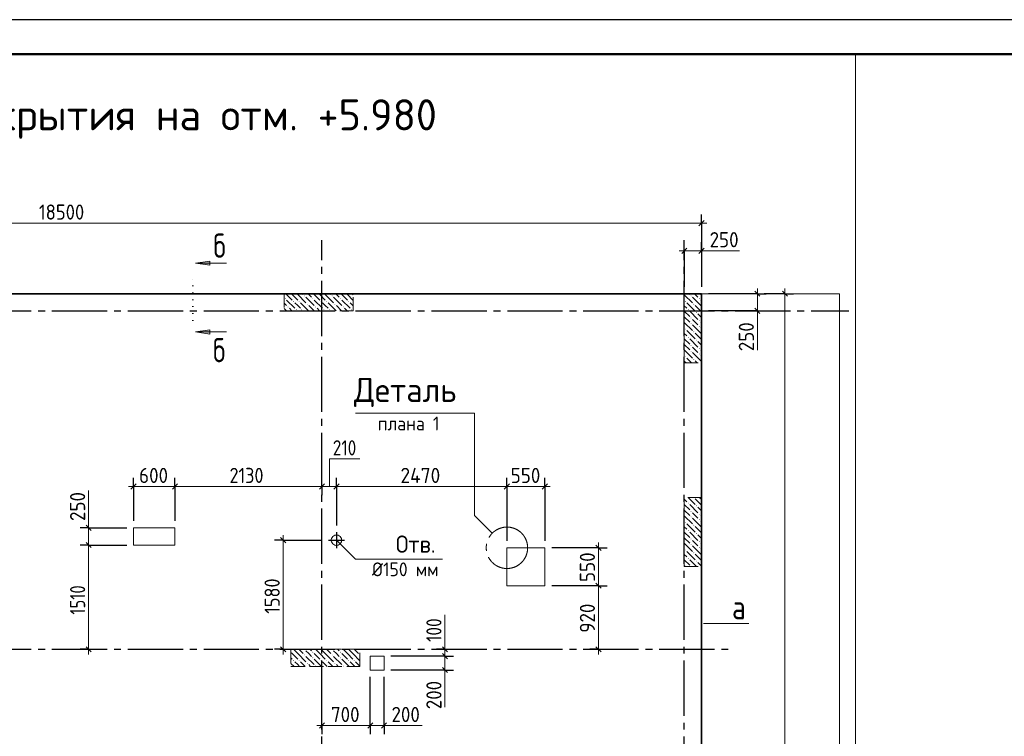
# Model space of a CAD drawing. Header units: millimetres. Extents: x 0 to 59400, y 0 to 42000.
# Tile 5 of 22: x 15433 to 29700, y 31622 to 42000. Entities that reach past the tile are written whole.
import ezdxf

# ---------------------------------------------------------------- set-up
doc = ezdxf.new("R2010")
doc.units = ezdxf.units.MM
for name, pattern in [('______2', [270, 200, -70]), ('______5', [1100, 800, -100, 100, -100]), ('______9', [100, 0, -100])]:
    doc.linetypes.add(name, pattern=pattern)
for name, color, linetype, lineweight in [('Standard', 7, 'Continuous', 25), ('ЖБ Перекрытие верхний уровень', 7, 'Continuous', 18), ('Общий01', 7, 'Continuous', 13), ('Примечания', 7, 'Continuous', 13), ('Размерная линия_ общее', 7, 'Continuous', 13), ('Текст_ общее', 7, 'Continuous', 25)]:
    doc.layers.add(name, color=color, linetype=linetype, lineweight=lineweight)
doc.layers.add('ЖБ Пилон', color=7, linetype='______2', lineweight=13, true_color=0xa0a0a0)
doc.layers.add('Оси', color=7, linetype='______5', lineweight=13, true_color=0x656565)
doc.styles.add('ISOCPEUR', font='txt')

msp = doc.modelspace()

# ---------------------------------------------------------------- hatches: boundary and pattern name
at = {"layer": 'ЖБ Пилон', "linetype": 'Continuous', "lineweight": 18, "transparency": 33554687}
for points in [[(19274, 37960), (19281, 37966), (19287, 37960), (19281, 37953)], [(19554, 38000), (19561, 38006), (19567, 38000), (19561, 37993)], [(19674, 37960), (19681, 37966), (19687, 37960), (19681, 37953)], [(19954, 38000), (19961, 38006), (19967, 38000), (19961, 37993)], [(20074, 37960), (20081, 37966), (20087, 37960), (20081, 37953)], [(25154, 38000), (25161, 38006), (25167, 38000), (25161, 37993)], [(25274, 37960), (25281, 37966), (25287, 37960), (25281, 37953)], [(19314, 37840), (19321, 37846), (19327, 37840), (19321, 37833)], [(19394, 37920), (19401, 37926), (19407, 37920), (19401, 37913)], [(19474, 37920), (19481, 37926), (19487, 37920), (19481, 37913)], [(19594, 37880), (19601, 37886), (19607, 37880), (19601, 37873)], [(19714, 37840), (19721, 37846), (19727, 37840), (19721, 37833)], [(19794, 37920), (19801, 37926), (19807, 37920), (19801, 37913)], [(19874, 37920), (19881, 37926), (19887, 37920), (19881, 37913)], [(19994, 37880), (20001, 37886), (20007, 37880), (20001, 37873)], [(20114, 37840), (20121, 37846), (20127, 37840), (20121, 37833)], [(20194, 37920), (20201, 37926), (20207, 37920), (20201, 37913)], [(25074, 37920), (25081, 37926), (25087, 37920), (25081, 37913)], [(25194, 37880), (25201, 37886), (25207, 37880), (25201, 37873)], [(19434, 37800), (19441, 37806), (19447, 37800), (19441, 37793)], [(19514, 37800), (19521, 37806), (19527, 37800), (19521, 37793)], [(19834, 37800), (19841, 37806), (19847, 37800), (19841, 37793)], [(19914, 37800), (19921, 37806), (19927, 37800), (19921, 37793)], [(20234, 37800), (20241, 37806), (20247, 37800), (20241, 37793)], [(25114, 37800), (25121, 37806), (25127, 37800), (25121, 37793)], [(25154, 37680), (25161, 37686), (25167, 37680), (25161, 37673)], [(25234, 37760), (25241, 37766), (25247, 37760), (25241, 37753)], [(25074, 37520), (25081, 37526), (25087, 37520), (25081, 37513)], [(25154, 37600), (25161, 37606), (25167, 37600), (25161, 37593)], [(25274, 37640), (25281, 37646), (25287, 37640), (25281, 37633)], [(25274, 37560), (25281, 37566), (25287, 37560), (25281, 37553)], [(25114, 37400), (25121, 37406), (25127, 37400), (25121, 37393)], [(25194, 37480), (25201, 37486), (25207, 37480), (25201, 37473)], [(25154, 37280), (25161, 37286), (25167, 37280), (25161, 37273)], [(25234, 37360), (25241, 37366), (25247, 37360), (25241, 37353)], [(25274, 37240), (25281, 37246), (25287, 37240), (25281, 37233)], [(25074, 37120), (25081, 37126), (25087, 37120), (25081, 37113)], [(25154, 37200), (25161, 37206), (25167, 37200), (25161, 37193)], [(25274, 37160), (25281, 37166), (25287, 37160), (25281, 37153)], [(25194, 37080), (25201, 37086), (25207, 37080), (25201, 37073)], [(25114, 35000), (25121, 35006), (25127, 35000), (25121, 34993)], [(25194, 35080), (25197, 35082), (25205, 35082), (25207, 35080), (25201, 35073)], [(25234, 34960), (25241, 34966), (25247, 34960), (25241, 34953)], [(25154, 34880), (25161, 34886), (25167, 34880), (25161, 34873)], [(25274, 34840), (25281, 34846), (25287, 34840), (25281, 34833)], [(25074, 34720), (25081, 34726), (25087, 34720), (25081, 34713)], [(25154, 34800), (25161, 34806), (25167, 34800), (25161, 34793)], [(25194, 34680), (25201, 34686), (25207, 34680), (25201, 34673)], [(25274, 34760), (25281, 34766), (25287, 34760), (25281, 34753)], [(25114, 34600), (25121, 34606), (25127, 34600), (25121, 34593)], [(25234, 34560), (25241, 34566), (25247, 34560), (25241, 34553)], [(25154, 34480), (25161, 34486), (25167, 34480), (25161, 34473)], [(25154, 34400), (25161, 34406), (25167, 34400), (25161, 34393)], [(25274, 34440), (25281, 34446), (25287, 34440), (25281, 34433)], [(25074, 34320), (25081, 34326), (25087, 34320), (25081, 34313)], [(25194, 34280), (25201, 34286), (25207, 34280), (25201, 34273)], [(25274, 34360), (25281, 34366), (25287, 34360), (25281, 34353)], [(25114, 34200), (25121, 34206), (25127, 34200), (25121, 34193)], [(25234, 34160), (25241, 34166), (25247, 34160), (25241, 34153)], [(25157, 34082), (25161, 34086), (25165, 34082)], [(19554, 32880), (19557, 32882), (19565, 32882), (19567, 32880), (19561, 32873)], [(19674, 32840), (19681, 32846), (19687, 32840), (19681, 32833)], [(19954, 32880), (19957, 32882), (19965, 32882), (19967, 32880), (19961, 32873)], [(20074, 32840), (20081, 32846), (20087, 32840), (20081, 32833)], [(20354, 32880), (20357, 32882), (20363, 32882), (20363, 32875), (20361, 32873)], [(19394, 32720), (19401, 32726), (19407, 32720), (19401, 32713)], [(19474, 32720), (19481, 32726), (19487, 32720), (19481, 32713)], [(19554, 32800), (19561, 32806), (19567, 32800), (19561, 32793)], [(19594, 32680), (19601, 32686), (19607, 32680), (19601, 32673)], [(19674, 32760), (19681, 32766), (19687, 32760), (19681, 32753)], [(19794, 32720), (19801, 32726), (19807, 32720), (19801, 32713)], [(19874, 32720), (19881, 32726), (19887, 32720), (19881, 32713)], [(19954, 32800), (19961, 32806), (19967, 32800), (19961, 32793)], [(19994, 32680), (20001, 32686), (20007, 32680), (20001, 32673)], [(20074, 32760), (20081, 32766), (20087, 32760), (20081, 32753)], [(20194, 32720), (20201, 32726), (20207, 32720), (20201, 32713)], [(20274, 32720), (20281, 32726), (20287, 32720), (20281, 32713)], [(20354, 32800), (20361, 32806), (20363, 32804), (20363, 32795), (20361, 32793)], [(19714, 32640), (19721, 32646), (19727, 32640), (19721, 32633)], [(20114, 32640), (20121, 32646), (20127, 32640), (20121, 32633)]]:
    msp.add_hatch(color=7, dxfattribs=at).paths.add_polyline_path(points, flags=16)
at = {"layer": 'Общий01', "linetype": 'Continuous', "lineweight": 13, "transparency": 33554687}
for points in [[(18190, 38445), (17980, 38475), (18190, 38505)], [(18190, 37448), (17980, 37478), (18190, 37508)]]:
    msp.add_hatch(color=7, dxfattribs=at).paths.add_polyline_path(points, flags=16)

# ---------------------------------------------------------------- linework, layer by layer
at = {"layer": 'Standard', "color": 7, "linetype": 'Continuous', "lineweight": 25, "transparency": 33554687}
msp.add_lwpolyline([(0, 0), (59400, 0), (59400, 42000), (0, 42000), (0, 0)], close=True, dxfattribs=at)
at = {"layer": 'Standard', "color": 7, "linetype": 'Continuous', "lineweight": 50, "transparency": 33554687}
msp.add_lwpolyline([(2000, 41500), (58900, 41500), (58900, 500), (2000, 500), (2000, 41500)], close=True, dxfattribs=at)
at = {"layer": 'Standard', "color": 7, "linetype": 'Continuous', "lineweight": 18, "transparency": 33554687}
msp.add_lwpolyline([(27542, 41500), (2000, 41500), (2000, 12146), (27542, 12146), (27542, 41500)], dxfattribs=at)
at = {"layer": 'Standard', "color": 7, "linetype": 'Continuous', "lineweight": 13, "transparency": 33554687}
for points in [[(27313, 38032), (6813, 38032), (6813, 19532), (27313, 19532), (27313, 38032)], [(6813, 19532), (25313, 19532), (25313, 38032), (6813, 38032), (6813, 19532)], [(25343, 33254), (25725, 33254), (26000, 33254)]]:
    msp.add_lwpolyline(points, dxfattribs=at)
at = {"layer": 'ЖБ Перекрытие верхний уровень', "color": 7, "linetype": 'Continuous', "lineweight": 35, "transparency": 33554687}
for p, q in [((25313, 38032), (6813, 38032)), ((25313, 19532), (25313, 38032))]:
    msp.add_line(p, q, dxfattribs=at)
at = {"layer": 'ЖБ Перекрытие верхний уровень', "color": 7, "linetype": 'Continuous', "lineweight": 13, "transparency": 33554687}
for p, q in [((17683, 34642), (17083, 34642)), ((17083, 34642), (17083, 34392)), ((17683, 34392), (17683, 34642)), ((19998, 34533), (19983, 34526)), ((20014, 34537), (19998, 34533)), ((20031, 34537), (20014, 34537)), ((20048, 34533), (20031, 34537)), ((20063, 34526), (20048, 34533)), ((17083, 34392), (17683, 34392)), ((19952, 34487), (19948, 34470)), ((19948, 34470), (19948, 34454)), ((19948, 34454), (19952, 34437)), ((19959, 34502), (19952, 34487)), ((19952, 34437), (19959, 34422)), ((19969, 34515), (19959, 34502)), ((19959, 34422), (19969, 34409)), ((19983, 34526), (19969, 34515)), ((19969, 34409), (19983, 34398)), ((19983, 34398), (19998, 34391)), ((19998, 34391), (20014, 34387)), ((20014, 34387), (20031, 34387)), ((20031, 34387), (20048, 34391)), ((20048, 34391), (20063, 34398)), ((20076, 34515), (20063, 34526)), ((20063, 34398), (20076, 34409)), ((20087, 34502), (20076, 34515)), ((20076, 34409), (20087, 34422)), ((20094, 34487), (20087, 34502)), ((20087, 34422), (20094, 34437)), ((20098, 34470), (20094, 34487)), ((20094, 34437), (20098, 34454)), ((20098, 34454), (20098, 34470)), ((23043, 34352), (22493, 34352)), ((22493, 34352), (22493, 33802)), ((23043, 33802), (23043, 34352)), ((22493, 33802), (23043, 33802)), ((20713, 32782), (20513, 32782)), ((20513, 32782), (20513, 32582)), ((20713, 32582), (20713, 32782)), ((20513, 32582), (20713, 32582))]:
    msp.add_line(p, q, dxfattribs=at)
at = {"layer": 'ЖБ Пилон', "color": 253, "linetype": '______2', "lineweight": 13, "true_color": 0xa0a0a0, "transparency": 33554687}
for p, q in [((19263, 38032), (19263, 37782)), ((20263, 38032), (19263, 38032)), ((20263, 37782), (20263, 38032)), ((25313, 38032), (25063, 38032)), ((25063, 38032), (25063, 37032)), ((25313, 37032), (25313, 38032)), ((19263, 37782), (20263, 37782)), ((25063, 37032), (25313, 37032)), ((25313, 35082), (25063, 35082)), ((25063, 35082), (25063, 34082)), ((25313, 34082), (25313, 35082)), ((25063, 34082), (25313, 34082)), ((19363, 32882), (19363, 32632)), ((20363, 32882), (19363, 32882)), ((20363, 32632), (20363, 32882)), ((19363, 32632), (20363, 32632))]:
    msp.add_line(p, q, dxfattribs=at)
at = {"layer": 'ЖБ Пилон', "color": 9, "linetype": 'Continuous', "lineweight": 18, "true_color": 0xc7c7c7, "transparency": 33554687}
for p, q in [((19301, 38020), (19381, 37940)), ((19381, 38020), (19368, 38032)), ((19381, 38020), (19461, 37940)), ((19448, 38032), (19461, 38020)), ((19461, 38020), (19581, 37900)), ((19528, 38032), (19541, 38020)), ((19581, 37980), (19701, 37860)), ((19621, 38020), (19608, 38032)), ((19661, 37980), (19621, 38020)), ((19701, 38020), (19781, 37940)), ((19781, 38020), (19768, 38032)), ((19781, 38020), (19861, 37940)), ((19848, 38032), (19861, 38020)), ((19861, 38020), (19981, 37900)), ((19928, 38032), (19941, 38020)), ((19981, 37980), (20101, 37860)), ((20021, 38020), (20008, 38032)), ((20061, 37980), (20021, 38020)), ((20101, 38020), (20181, 37940)), ((20181, 38020), (20168, 38032)), ((20181, 38020), (20261, 37940)), ((20248, 38032), (20261, 38020)), ((20261, 38020), (20263, 38017)), ((25063, 38017), (25181, 37900)), ((25128, 38032), (25141, 38020)), ((25181, 37980), (25301, 37860)), ((25221, 38020), (25208, 38032)), ((25261, 37980), (25221, 38020)), ((25301, 38020), (25313, 38007)), ((19263, 37897), (19301, 37860)), ((19263, 37817), (19298, 37782)), ((19301, 37940), (19421, 37820)), ((19378, 37782), (19341, 37820)), ((19461, 37860), (19421, 37900)), ((19501, 37820), (19461, 37860)), ((19501, 37900), (19618, 37782)), ((19621, 37860), (19698, 37782)), ((19701, 37940), (19821, 37820)), ((19778, 37782), (19741, 37820)), ((19861, 37860), (19821, 37900)), ((19901, 37820), (19861, 37860)), ((19901, 37900), (20018, 37782)), ((20021, 37860), (20098, 37782)), ((20101, 37940), (20221, 37820)), ((20178, 37782), (20141, 37820)), ((20261, 37860), (20221, 37900)), ((20263, 37857), (20261, 37860)), ((25101, 37820), (25063, 37857)), ((25101, 37900), (25221, 37780)), ((25221, 37860), (25313, 37767)), ((25301, 37940), (25313, 37927)), ((25063, 37777), (25141, 37700)), ((25063, 37697), (25141, 37620)), ((25141, 37780), (25261, 37660)), ((25313, 37687), (25261, 37740)), ((25063, 37617), (25181, 37500)), ((25221, 37620), (25181, 37660)), ((25181, 37580), (25301, 37460)), ((25261, 37580), (25221, 37620)), ((25301, 37620), (25313, 37607)), ((25301, 37540), (25313, 37527)), ((25101, 37420), (25063, 37457)), ((25101, 37500), (25221, 37380)), ((25221, 37460), (25313, 37367)), ((25063, 37377), (25141, 37300)), ((25063, 37297), (25141, 37220)), ((25141, 37380), (25261, 37260)), ((25221, 37220), (25181, 37260)), ((25313, 37287), (25261, 37340)), ((25063, 37217), (25181, 37100)), ((25101, 37100), (25168, 37032)), ((25181, 37180), (25301, 37060)), ((25261, 37180), (25221, 37220)), ((25301, 37220), (25313, 37207)), ((25301, 37140), (25313, 37127)), ((25088, 37032), (25063, 37057)), ((25221, 37060), (25248, 37032)), ((25101, 35020), (25063, 35057)), ((25063, 34977), (25141, 34900)), ((25118, 35082), (25221, 34980)), ((25141, 34980), (25261, 34860)), ((25221, 35060), (25313, 34967)), ((25278, 35082), (25301, 35060)), ((25063, 34897), (25141, 34820)), ((25063, 34817), (25181, 34700)), ((25221, 34820), (25181, 34860)), ((25261, 34780), (25221, 34820)), ((25313, 34887), (25261, 34940)), ((25301, 34820), (25313, 34807)), ((25101, 34700), (25221, 34580)), ((25181, 34780), (25301, 34660)), ((25301, 34740), (25313, 34727)), ((25101, 34620), (25063, 34657)), ((25063, 34577), (25141, 34500)), ((25141, 34580), (25261, 34460)), ((25221, 34660), (25313, 34567)), ((25313, 34487), (25261, 34540)), ((25063, 34497), (25141, 34420)), ((25063, 34417), (25181, 34300)), ((25221, 34420), (25181, 34460)), ((25261, 34380), (25221, 34420)), ((25301, 34420), (25313, 34407)), ((25101, 34220), (25063, 34257)), ((25101, 34300), (25221, 34180)), ((25181, 34380), (25301, 34260)), ((25221, 34260), (25313, 34167)), ((25301, 34340), (25313, 34327)), ((25063, 34177), (25141, 34100)), ((25141, 34180), (25238, 34082)), ((25313, 34087), (25261, 34140)), ((25063, 34097), (25078, 34082)), ((19381, 32820), (19363, 32837)), ((19381, 32820), (19461, 32740)), ((19398, 32882), (19461, 32820)), ((19461, 32820), (19581, 32700)), ((19478, 32882), (19541, 32820)), ((19621, 32820), (19581, 32860)), ((19661, 32780), (19621, 32820)), ((19638, 32882), (19661, 32860)), ((19701, 32820), (19781, 32740)), ((19781, 32820), (19718, 32882)), ((19781, 32820), (19861, 32740)), ((19798, 32882), (19861, 32820)), ((19861, 32820), (19981, 32700)), ((19878, 32882), (19941, 32820)), ((20021, 32820), (19981, 32860)), ((20061, 32780), (20021, 32820)), ((20038, 32882), (20061, 32860)), ((20101, 32820), (20181, 32740)), ((20181, 32820), (20118, 32882)), ((20181, 32820), (20261, 32740)), ((20198, 32882), (20261, 32820)), ((20261, 32820), (20363, 32717)), ((20278, 32882), (20341, 32820)), ((19363, 32757), (19381, 32740)), ((19363, 32677), (19408, 32632)), ((19461, 32660), (19421, 32700)), ((19501, 32700), (19568, 32632)), ((19581, 32780), (19701, 32660)), ((19701, 32740), (19808, 32632)), ((19861, 32660), (19821, 32700)), ((19901, 32700), (19968, 32632)), ((19981, 32780), (20101, 32660)), ((20101, 32740), (20208, 32632)), ((20261, 32660), (20221, 32700)), ((20301, 32700), (20363, 32637)), ((19488, 32632), (19461, 32660)), ((19621, 32660), (19648, 32632)), ((19888, 32632), (19861, 32660)), ((20021, 32660), (20048, 32632)), ((20288, 32632), (20261, 32660))]:
    msp.add_line(p, q, dxfattribs=at)
at = {"layer": 'Общий01', "color": 7, "linetype": 'Continuous', "lineweight": 13, "transparency": 33554687}
for p, q in [((17980, 38475), (18190, 38505)), ((17980, 38475), (18430, 38475)), ((17980, 38475), (17980, 38475)), ((17980, 38475), (17980, 38475)), ((17980, 38475), (17980, 38475)), ((18190, 38445), (17980, 38475)), ((18190, 38505), (18190, 38445)), ((18190, 38475), (18205, 38475)), ((17980, 37478), (18190, 37508)), ((17980, 37478), (18430, 37478)), ((17980, 37478), (17980, 37478)), ((17980, 37478), (17980, 37478)), ((17980, 37478), (17980, 37478)), ((18190, 37448), (17980, 37478)), ((18190, 37508), (18190, 37448)), ((18190, 37478), (18205, 37478))]:
    msp.add_line(p, q, dxfattribs=at)
at = {"layer": 'Общий01', "color": 7, "linetype": '______9', "lineweight": 13, "transparency": 33554687}
msp.add_line((17944, 37644), (17944, 38283), dxfattribs=at)
at = {"layer": 'Общий01', "color": 7, "linetype": 'Continuous', "lineweight": 13, "transparency": 33554687}
for points in [[(20301, 36300), (22023, 36300), (22023, 34822), (22281, 34564)], [(21558, 34186), (20298, 34186), (20023, 34462)]]:
    msp.add_lwpolyline(points, dxfattribs=at)
at = {"layer": 'Общий01', "color": 7, "linetype": '______5', "lineweight": 13, "transparency": 33554687}
msp.add_circle((22493, 34352), 300, dxfattribs=at)
at = {"layer": 'Оси', "color": 8, "linetype": '______5', "lineweight": -3, "transparency": 33554687}
for p, q in [((19813, 16519), (19813, 38805)), ((25063, 16519), (25063, 38805)), ((3800, 37782), (27445, 37782)), ((20023, 34577), (20023, 34347)), ((19908, 34462), (20138, 34462)), ((3800, 32882), (25730, 32882))]:
    msp.add_line(p, q, dxfattribs=at)
at = {"layer": 'Примечания', "color": 7, "linetype": 'Continuous', "lineweight": 13, "transparency": 33554687}
for p, q in [((25313, 38654), (25863, 38654)), ((26122, 37212), (26122, 37782)), ((16432, 35182), (16432, 34642)), ((21595, 32882), (21595, 33382)), ((21595, 32582), (21595, 32042)), ((20713, 31778), (21263, 31778))]:
    msp.add_line(p, q, dxfattribs=at)
msp.add_lwpolyline([(19923, 35240), (19923, 35640), (20363, 35640)], dxfattribs=at)
at = {"layer": 'Размерная линия_ общее', "color": 253, "linetype": 'Continuous', "lineweight": -3, "true_color": 0xa0a0a0, "transparency": 33554687}
for p, q in [((25313, 39054), (25313, 39179)), ((25313, 39054), (25313, 38929)), ((25313, 39054), (25313, 38132)), ((25063, 38654), (25063, 38779)), ((25313, 38654), (25313, 38779)), ((25063, 38654), (25063, 38529)), ((25063, 38654), (25063, 38132)), ((25313, 38654), (25313, 38529)), ((25313, 38654), (25313, 38132)), ((26122, 38032), (25413, 38032)), ((26122, 38032), (25997, 38032)), ((26122, 38032), (26247, 38032)), ((26522, 38032), (26222, 38032)), ((26522, 38032), (26397, 38032)), ((26522, 38032), (26647, 38032)), ((26122, 37782), (25413, 37782)), ((26122, 37782), (25997, 37782)), ((26122, 37782), (26247, 37782)), ((17083, 35240), (17083, 35365)), ((17083, 35240), (17083, 35115)), ((17083, 35240), (17083, 34742)), ((17683, 35240), (17683, 35365)), ((17683, 35240), (17683, 35115)), ((17683, 35240), (17683, 34742)), ((19813, 35240), (19813, 35365)), ((19813, 35240), (19813, 35115)), ((19813, 35240), (19813, 35240)), ((20023, 35240), (20023, 35365)), ((20023, 35240), (20023, 35115)), ((20023, 35240), (20023, 34677)), ((22493, 35240), (22493, 35365)), ((22493, 35240), (22493, 35115)), ((22493, 35240), (22493, 34452)), ((23043, 35240), (23043, 35365)), ((23043, 35240), (23043, 35115)), ((23043, 35240), (23043, 34452)), ((16432, 34642), (16307, 34642)), ((16432, 34642), (16557, 34642)), ((16432, 34642), (16983, 34642)), ((16432, 34392), (16307, 34392)), ((16432, 34392), (16557, 34392)), ((16432, 34392), (16983, 34392)), ((19251, 34462), (19126, 34462)), ((19251, 34462), (19376, 34462)), ((19251, 34462), (19808, 34462)), ((23819, 34352), (23143, 34352)), ((23819, 34352), (23694, 34352)), ((23819, 34352), (23944, 34352)), ((23819, 33802), (23694, 33802)), ((23819, 33802), (23944, 33802)), ((16432, 32882), (16307, 32882)), ((16432, 32882), (16557, 32882)), ((16432, 32882), (16432, 32882)), ((19251, 32882), (19126, 32882)), ((19251, 32882), (19376, 32882)), ((19251, 32882), (19808, 32882)), ((21595, 32882), (21470, 32882)), ((21595, 32882), (21720, 32882)), ((21595, 32882), (21595, 32882)), ((23819, 32882), (23694, 32882)), ((23819, 32882), (23944, 32882)), ((23819, 32882), (23828, 32882)), ((21595, 32782), (21470, 32782)), ((21595, 32782), (21720, 32782)), ((21595, 32582), (21470, 32582)), ((21595, 32582), (21720, 32582)), ((19813, 31778), (19813, 32482)), ((19813, 31778), (19813, 31903)), ((20513, 31778), (20513, 31903)), ((20713, 31778), (20713, 31903)), ((19813, 31778), (19813, 31653)), ((20513, 31778), (20513, 31653)), ((20713, 31778), (20713, 31653))]:
    msp.add_line(p, q, dxfattribs=at)
at = {"layer": 'Размерная линия_ общее', "color": 7, "linetype": 'Continuous', "lineweight": 13, "transparency": 33554687}
for p, q in [((6813, 39054), (25313, 39054)), ((25313, 39054), (25388, 39054)), ((25063, 38654), (24988, 38654)), ((25063, 38654), (25313, 38654)), ((25313, 38654), (25388, 38654)), ((26122, 38032), (26122, 38107)), ((26522, 38032), (26522, 38107)), ((26122, 37782), (26122, 38032)), ((26122, 37782), (26122, 37707)), ((17083, 35240), (17008, 35240)), ((17083, 35240), (17683, 35240)), ((17683, 35240), (19813, 35240)), ((19813, 35240), (20023, 35240)), ((20023, 35240), (22493, 35240)), ((22493, 35240), (23043, 35240)), ((23043, 35240), (23118, 35240)), ((16432, 34642), (16432, 34717)), ((16432, 34392), (16432, 34642)), ((19251, 34462), (19251, 34537)), ((23819, 34352), (23819, 34427)), ((23819, 33802), (23819, 34352)), ((16432, 32882), (16432, 32807)), ((19251, 32882), (19251, 32807)), ((21595, 32882), (21595, 32957)), ((21595, 32882), (21595, 32782)), ((23819, 32882), (23819, 32807)), ((21595, 32782), (21595, 32582)), ((21595, 32582), (21595, 32507)), ((19813, 31778), (19738, 31778)), ((20513, 31778), (19813, 31778)), ((20713, 31778), (20513, 31778)), ((20713, 31778), (20788, 31778))]:
    msp.add_line(p, q, dxfattribs=at)
at = {"layer": 'Размерная линия_ общее', "color": 7, "linetype": 'Continuous', "lineweight": 25, "transparency": 33554687}
for p, q in [((25275, 39016), (25350, 39091)), ((25025, 38616), (25100, 38691)), ((25275, 38616), (25350, 38691)), ((26159, 37994), (26084, 38070)), ((26484, 38070), (26559, 37994)), ((26159, 37745), (26084, 37820)), ((17045, 35203), (17120, 35278)), ((17645, 35203), (17720, 35278)), ((19775, 35203), (19850, 35278)), ((19985, 35203), (20060, 35278)), ((22455, 35203), (22530, 35278)), ((23005, 35203), (23080, 35278)), ((16470, 34604), (16395, 34679)), ((16470, 34355), (16395, 34429)), ((19214, 34499), (19289, 34424)), ((23857, 34314), (23782, 34389)), ((23857, 33765), (23782, 33840)), ((16470, 32845), (16395, 32920)), ((19214, 32920), (19289, 32845)), ((21558, 32920), (21633, 32845)), ((21558, 32820), (21633, 32745)), ((23857, 32845), (23782, 32920)), ((21558, 32620), (21633, 32545)), ((19850, 31816), (19775, 31741)), ((20550, 31816), (20475, 31741)), ((20750, 31816), (20675, 31741))]:
    msp.add_line(p, q, dxfattribs=at)
at = {"layer": 'Размерная линия_ общее', "color": 7, "linetype": 'Continuous', "lineweight": 13, "transparency": 33554687}
for points in [[(26522, 38032), (26522, 28805), (26522, 28805), (26522, 19532)], [(16432, 32882), (16432, 33303), (16432, 33303), (16432, 34392)], [(19251, 34462), (19251, 33325), (19251, 33325), (19251, 32882)], [(23819, 32882), (23819, 33100), (23819, 33100), (23819, 33802)]]:
    msp.add_lwpolyline(points, dxfattribs=at)
at = {"layer": 'Размерная линия_ общее', "color": 253, "linetype": 'Continuous', "lineweight": -3, "true_color": 0xa0a0a0, "transparency": 33554687}
for points in [[(23819, 33802), (23802, 33802), (23802, 33802), (23143, 33802)], [(21595, 32782), (21578, 32782), (21578, 32782), (20813, 32782)], [(21595, 32582), (21578, 32582), (21578, 32582), (20813, 32582)], [(20513, 31778), (20513, 31795), (20513, 31795), (20513, 32482)], [(20713, 31778), (20713, 31795), (20713, 31795), (20713, 32482)]]:
    msp.add_lwpolyline(points, dxfattribs=at)

# ---------------------------------------------------------------- texts
at = {"layer": 'Общий01', "color": 7, "linetype": 'Continuous', "lineweight": 35, "transparency": 33554687, "attachment_point": 7, "style": 'ISOCPEUR'}
for s, insert, char_height, width in [('\\W0.78;б', (18239, 38552), 350, 380.82), ('\\W0.78;б', (18233, 37039), 350, 380.8), ('\\W0.96;Деталь', (20276, 36391), 350, 1811.92), ('\\W0.92;плана 1', (20620, 36052), 200, 1051.82), ('\\W0.80;а', (25755, 33317), 350, 419.81)]:
    msp.add_mtext(s, dxfattribs=dict(at, insert=insert, char_height=char_height, width=width))
at = {"layer": 'Общий01', "color": 7, "linetype": 'Continuous', "lineweight": 25, "transparency": 33554687, "attachment_point": 7, "style": 'ISOCPEUR'}
for s, insert, char_height, width in [('\\W0.93;Отв.', (20883, 34280), 250, 790.94), ('\\W0.93;Ø150 мм', (20537, 33940), 200, 1112.36)]:
    msp.add_mtext(s, dxfattribs=dict(at, insert=insert, char_height=char_height, width=width))
at = {"layer": 'Размерная линия_ общее', "color": 7, "linetype": 'Continuous', "lineweight": 25, "transparency": 33554687, "char_height": 220, "attachment_point": 7, "style": 'ISOCPEUR'}
for s, insert, width in [('\\W0.89;18500', (15711, 39104), 823.56), ('\\W0.91;250', (25430, 38704), 561.98), ('\\W0.83;210', (19969, 35690), 508.57), ('\\W0.91;600', (17163, 35290), 561.99), ('\\W0.87;2130', (18473, 35290), 666.9), ('\\W0.93;2470', (20950, 35290), 740.38), ('\\W0.91;550', (22548, 35290), 561.98), ('\\W0.91;700', (19943, 31828), 561.99), ('\\W0.91;200', (20820, 31828), 561.99)]:
    msp.add_mtext(s, dxfattribs=dict(at, insert=insert, width=width))
at = {"layer": 'Размерная линия_ общее', "color": 7, "linetype": 'Continuous', "lineweight": 25, "transparency": 33554687, "char_height": 220, "attachment_point": 7, "rotation": 90, "style": 'ISOCPEUR'}
for s, insert, width in [('\\W0.91;250', (26072, 37199), 561.98), ('\\W0.91;250', (16382, 34740), 561.98), ('\\W0.91;550', (23769, 33857), 561.99), ('\\W0.87;1580', (19201, 33397), 666.9), ('\\W0.80;1510', (16382, 33384), 615.72), ('\\W0.91;920', (23769, 33122), 561.99), ('\\W0.83;100', (21545, 32989), 508.57), ('\\W0.91;200', (21545, 32014), 561.99)]:
    msp.add_mtext(s, dxfattribs=dict(at, insert=insert, width=width))
at = {"layer": 'Текст_ общее', "color": 7, "linetype": 'Continuous', "lineweight": 50, "transparency": 33554687, "insert": (3000, 40275), "char_height": 450, "width": 18528.5, "attachment_point": 7, "style": 'ISOCPEUR'}
msp.add_mtext('\\W0.99;Опалубочный план конструкции плиты покрытия на отм. +5.980', dxfattribs=at)

doc.saveas('drawing.dxf')
